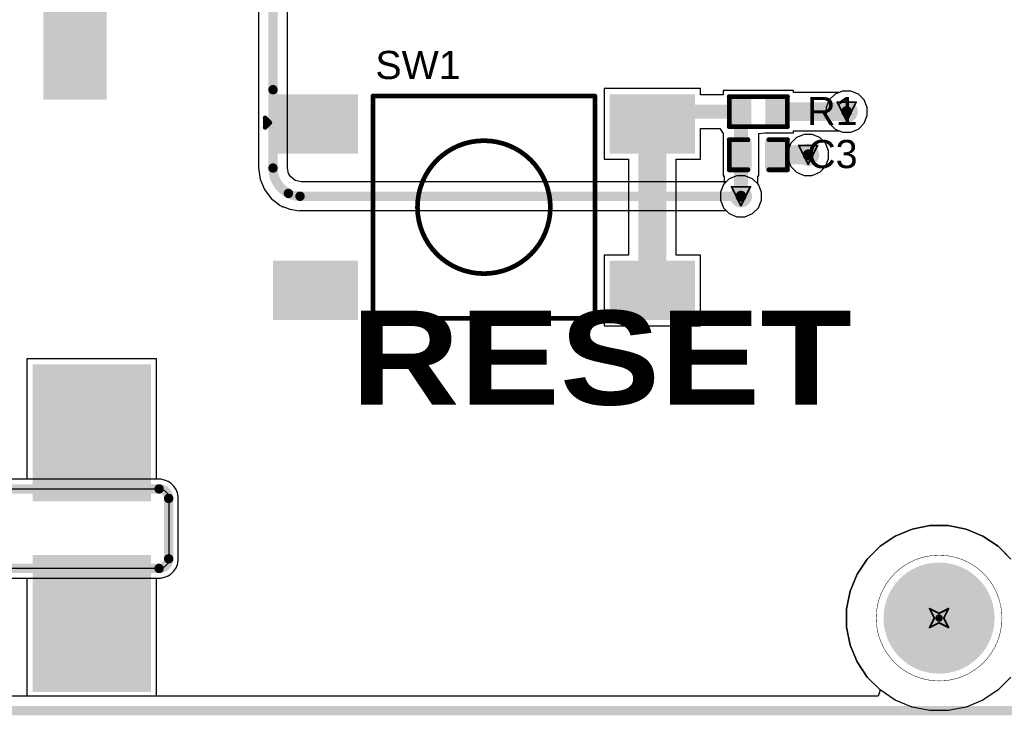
# Model space of a CAD drawing. Header units: inches. Extents: x 0 to 12.2, y 0 to 7.
# Tile 125 of 154: x 3.3 to 4.3, y 0 to 0.7. Entities that reach past the tile are written whole.
import ezdxf

# ---------------------------------------------------------------- set-up
doc = ezdxf.new("R2010")
doc.units = ezdxf.units.IN
doc.header["$MEASUREMENT"] = 0
for name, color, linetype in [('Board Outline', 216, 'Continuous'), ('Bottom Layer', 5, 'Continuous'), ('Bottom Paste', 16, 'Continuous'), ('Bottom Solder', 6, 'Continuous'), ('Dimension', 6, 'Continuous'), ('Drill Drawing', 1, 'Continuous'), ('Layer 1', 16, 'Continuous'), ('Layer 2', 76, 'Continuous'), ('Multi-Layer', 9, 'Continuous'), ('Pad Holes', 156, 'Continuous'), ('Top Layer', 1, 'Continuous'), ('Top Overlay', 2, 'Continuous'), ('Top Paste', 8, 'Continuous'), ('Top Solder', 216, 'Continuous'), ('Via Holes', 16, 'Continuous')]:
    doc.layers.add(name, color=color, linetype=linetype)
doc.styles.add('Arial', font='txt', dxfattribs={"height": 0.2})
doc.styles.add('Arial Black_Bold', font='txt', dxfattribs={"height": 0.2})

# ---------------------------------------------------------------- blocks, each defined once
blk = doc.blocks.new('TS_1002S_12026C_44')
at = {"layer": 'Top Layer'}
for points in [[(-0.2244, 0.1181), (-0.1339, 0.1181), (-0.1339, 0.0591), (-0.2244, 0.0591)], [(0.1339, 0.1181), (0.2244, 0.1181), (0.2244, 0.059), (0.1339, 0.059)], [(-0.2244, -0.0591), (-0.1339, -0.0591), (-0.1339, -0.1181), (-0.2244, -0.1181)], [(0.1339, -0.0591), (0.2244, -0.0591), (0.2244, -0.1181), (0.1339, -0.1181)]]:
    blk.add_hatch(color=1, dxfattribs=at).paths.add_polyline_path(points)
at = {"layer": 'Top Paste'}
for points in [[(-0.2244, 0.1181), (-0.1339, 0.1181), (-0.1339, 0.0591), (-0.2244, 0.0591)], [(0.1339, 0.1181), (0.2244, 0.1181), (0.2244, 0.059), (0.1339, 0.059)], [(-0.2244, -0.0591), (-0.1339, -0.0591), (-0.1339, -0.1181), (-0.2244, -0.1181)], [(0.1339, -0.0591), (0.2244, -0.0591), (0.2244, -0.1181), (0.1339, -0.1181)]]:
    blk.add_hatch(color=8, dxfattribs=at).paths.add_polyline_path(points)
at = {"layer": 'Top Solder'}
for points in [[(-0.2284, 0.1221), (-0.1299, 0.1221), (-0.1299, 0.0551), (-0.2284, 0.0551)], [(0.1299, 0.1221), (0.2284, 0.1221), (0.2284, 0.055), (0.1299, 0.055)], [(-0.2284, -0.0551), (-0.1299, -0.0551), (-0.1299, -0.1221), (-0.2284, -0.1221)], [(0.1299, -0.0551), (0.2284, -0.0551), (0.2284, -0.1221), (0.1299, -0.1221)]]:
    blk.add_hatch(color=216, dxfattribs=at).paths.add_polyline_path(points)
at = {"layer": 'Top Overlay', "const_width": 0.01}
for points in [[(0.1181, 0.1181), (-0.1181, 0.1181)], [(-0.1181, -0.1181), (-0.1181, 0.1181)], [(0.1181, -0.1181), (0.1181, 0.1181)], [(0.1181, -0.1181), (-0.1181, -0.1181)]]:
    blk.add_lwpolyline(points, dxfattribs=at)
at = {"layer": 'Top Overlay'}
for points, const_width in [([(-0.1206, 0.1181, 1), (-0.1156, 0.1181, 1)], 0.005), ([(-0.1206, 0.1181, 1), (-0.1156, 0.1181, 1)], 0.005), ([(0.1156, 0.1181, 1), (0.1206, 0.1181, 1)], 0.005), ([(0.1156, 0.1181, 1), (0.1206, 0.1181, 1)], 0.005), ([(-0.0599, 0.0799, 1), (-0.0999, 0.0799, 1)], 0.01), ([(0.1, 0.08, 1), (0.06, 0.08, 1)], 0.01), ([(-0.1024, 0.0799, 1), (-0.0974, 0.0799, 1)], 0.005), ([(-0.0624, 0.0799, 1), (-0.0574, 0.0799, 1)], 0.005), ([(0.0575, 0.08, 1), (0.0625, 0.08, 1)], 0.005), ([(0.0975, 0.08, 1), (0.1025, 0.08, 1)], 0.005), ([(0.0602, 0, 1), (-0.0602, 0, 1)], 0.01), ([(-0.0627, 0, 1), (-0.0577, 0, 1)], 0.005), ([(0.0577, 0, 1), (0.0627, 0, 1)], 0.005), ([(-0.06, -0.08, 1), (-0.1, -0.08, 1)], 0.01), ([(0.1, -0.08, 1), (0.06, -0.08, 1)], 0.01), ([(-0.1025, -0.08, 1), (-0.0975, -0.08, 1)], 0.005), ([(-0.0625, -0.08, 1), (-0.0575, -0.08, 1)], 0.005), ([(0.0575, -0.08, 1), (0.0625, -0.08, 1)], 0.005), ([(0.0975, -0.08, 1), (0.1025, -0.08, 1)], 0.005), ([(-0.1206, -0.1181, 1), (-0.1156, -0.1181, 1)], 0.005), ([(-0.1206, -0.1181, 1), (-0.1156, -0.1181, 1)], 0.005), ([(0.1156, -0.1181, 1), (0.1206, -0.1181, 1)], 0.005), ([(0.1156, -0.1181, 1), (0.1206, -0.1181, 1)], 0.005)]:
    blk.add_lwpolyline(points, format="xyb", close=True, dxfattribs=dict(at, const_width=const_width))
blk = doc.blocks.new('FSM6JSMATR_49')
at = {"layer": 'Top Layer'}
for points in [[(-0.1378, 0.061), (-0.2205, 0.061), (-0.2205, 0.1161), (-0.1378, 0.1161)], [(0.2205, 0.061), (0.1378, 0.061), (0.1378, 0.1161), (0.2205, 0.1161)], [(-0.1378, -0.1161), (-0.2205, -0.1161), (-0.2205, -0.061), (-0.1378, -0.061)], [(0.2205, -0.1161), (0.1378, -0.1161), (0.1378, -0.061), (0.2205, -0.061)]]:
    blk.add_hatch(color=1, dxfattribs=at).paths.add_polyline_path(points)
at = {"layer": 'Top Paste'}
for points in [[(-0.1378, 0.061), (-0.2205, 0.061), (-0.2205, 0.1161), (-0.1378, 0.1161)], [(0.2205, 0.061), (0.1378, 0.061), (0.1378, 0.1161), (0.2205, 0.1161)], [(-0.1378, -0.1161), (-0.2205, -0.1161), (-0.2205, -0.061), (-0.1378, -0.061)], [(0.2205, -0.1161), (0.1378, -0.1161), (0.1378, -0.061), (0.2205, -0.061)]]:
    blk.add_hatch(color=8, dxfattribs=at).paths.add_polyline_path(points)
at = {"layer": 'Top Solder'}
for points in [[(-0.1338, 0.057), (-0.2245, 0.057), (-0.2245, 0.1201), (-0.1338, 0.1201)], [(0.2245, 0.057), (0.1338, 0.057), (0.1338, 0.1201), (0.2245, 0.1201)], [(-0.1338, -0.1201), (-0.2245, -0.1201), (-0.2245, -0.057), (-0.1338, -0.057)], [(0.2245, -0.1201), (0.1338, -0.1201), (0.1338, -0.057), (0.2245, -0.057)]]:
    blk.add_hatch(color=216, dxfattribs=at).paths.add_polyline_path(points)
at = {"layer": 'Top Overlay', "const_width": 0.005}
for points in [[(-0.1181, 0.1181), (0.1181, 0.1181)], [(-0.1181, -0.1181), (-0.1181, 0.1181)], [(0.1181, -0.1181), (0.1181, 0.1181)], [(-0.2327, 0.0949), (-0.2277, 0.0899)], [(-0.2327, 0.0849), (-0.2327, 0.0949)], [(-0.2327, 0.0849), (-0.2277, 0.0899)], [(-0.1181, -0.1181), (0.1181, -0.1181)]]:
    blk.add_lwpolyline(points, dxfattribs=at)
at = {"layer": 'Top Overlay'}
for points, const_width in [([(-0.1194, 0.1181, 1), (-0.1169, 0.1181, 1)], 0.0025), ([(-0.1194, 0.1181, 1), (-0.1169, 0.1181, 1)], 0.0025), ([(0.1169, 0.1181, 1), (0.1194, 0.1181, 1)], 0.0025), ([(0.1169, 0.1181, 1), (0.1194, 0.1181, 1)], 0.0025), ([(-0.234, 0.0949, 1), (-0.2315, 0.0949, 1)], 0.0025), ([(-0.234, 0.0949, 1), (-0.2315, 0.0949, 1)], 0.0025), ([(-0.234, 0.0849, 1), (-0.2315, 0.0849, 1)], 0.0025), ([(-0.234, 0.0849, 1), (-0.2315, 0.0849, 1)], 0.0025), ([(-0.229, 0.0899, 1), (-0.2265, 0.0899, 1)], 0.0025), ([(-0.229, 0.0899, 1), (-0.2265, 0.0899, 1)], 0.0025), ([(0.0707, 0, 1), (-0.0707, 0, 1)], 0.005), ([(-0.072, 0, 1), (-0.0695, 0, 1)], 0.0025), ([(0.0695, 0, 1), (0.072, 0, 1)], 0.0025), ([(-0.1194, -0.1181, 1), (-0.1169, -0.1181, 1)], 0.0025), ([(-0.1194, -0.1181, 1), (-0.1169, -0.1181, 1)], 0.0025), ([(0.1169, -0.1181, 1), (0.1194, -0.1181, 1)], 0.0025), ([(0.1169, -0.1181, 1), (0.1194, -0.1181, 1)], 0.0025)]:
    blk.add_lwpolyline(points, format="xyb", close=True, dxfattribs=dict(at, const_width=const_width))
blk = doc.blocks.new('R___0402_163')
at = {"layer": 'Top Layer'}
for points in [[(-0.0275, -0.0125), (-0.0275, 0.0125), (-0.0095, 0.0125), (-0.0095, -0.0125)], [(0.0095, -0.0125), (0.0095, 0.0125), (0.0275, 0.0125), (0.0275, -0.0125)]]:
    blk.add_hatch(color=1, dxfattribs=at).paths.add_polyline_path(points)
at = {"layer": 'Top Paste'}
for points in [[(-0.0275, -0.0125), (-0.0275, 0.0125), (-0.0095, 0.0125), (-0.0095, -0.0125)], [(0.0095, -0.0125), (0.0095, 0.0125), (0.0275, 0.0125), (0.0275, -0.0125)]]:
    blk.add_hatch(color=8, dxfattribs=at).paths.add_polyline_path(points)
at = {"layer": 'Top Solder'}
for points in [[(-0.0297, -0.0147), (-0.0297, 0.0147), (-0.0073, 0.0147), (-0.0073, -0.0147)], [(0.0073, -0.0147), (0.0073, 0.0147), (0.0297, 0.0147), (0.0297, -0.0147)]]:
    blk.add_hatch(color=216, dxfattribs=at).paths.add_polyline_path(points)
at = {"layer": 'Top Overlay'}
for points, const_width in [([(-0.031, 0.016), (0.031, 0.016)], 0.005), ([(-0.031, -0.016), (-0.031, 0.016)], 0.005), ([(0.031, -0.016), (0.031, 0.016)], 0.005), ([(-0.031, -0.016), (0.031, -0.016)], 0.005), ([(-0.032, -0.017), (0.032, -0.017)], 0.000127)]:
    blk.add_lwpolyline(points, dxfattribs=dict(at, const_width=const_width))
for points, const_width in [([(-0.0323, 0.016, 1), (-0.0298, 0.016, 1)], 0.0025), ([(-0.0323, 0.016, 1), (-0.0298, 0.016, 1)], 0.0025), ([(0.0297, 0.016, 1), (0.0323, 0.016, 1)], 0.0025), ([(0.0297, 0.016, 1), (0.0323, 0.016, 1)], 0.0025), ([(-0.0323, -0.016, 1), (-0.0298, -0.016, 1)], 0.0025), ([(-0.0323, -0.016, 1), (-0.0298, -0.016, 1)], 0.0025), ([(-0.032, -0.017, 1), (-0.032, -0.017, 1)], 0.0000635), ([(0.0297, -0.016, 1), (0.0323, -0.016, 1)], 0.0025), ([(0.0297, -0.016, 1), (0.0323, -0.016, 1)], 0.0025), ([(0.032, -0.017, 1), (0.032, -0.017, 1)], 0.0000635)]:
    blk.add_lwpolyline(points, format="xyb", close=True, dxfattribs=dict(at, const_width=const_width))
blk = doc.blocks.new('C___0402_351')
at = {"layer": 'Top Layer'}
for points in [[(-0.0275, -0.0125), (-0.0275, 0.0125), (-0.0095, 0.0125), (-0.0095, -0.0125)], [(0.0095, -0.0125), (0.0095, 0.0125), (0.0275, 0.0125), (0.0275, -0.0125)]]:
    blk.add_hatch(color=1, dxfattribs=at).paths.add_polyline_path(points)
at = {"layer": 'Top Paste'}
for points in [[(-0.0275, -0.0125), (-0.0275, 0.0125), (-0.0095, 0.0125), (-0.0095, -0.0125)], [(0.0095, -0.0125), (0.0095, 0.0125), (0.0275, 0.0125), (0.0275, -0.0125)]]:
    blk.add_hatch(color=8, dxfattribs=at).paths.add_polyline_path(points)
at = {"layer": 'Top Solder'}
for points in [[(-0.0299, -0.0149), (-0.0299, 0.0149), (-0.0071, 0.0149), (-0.0071, -0.0149)], [(0.0071, -0.0149), (0.0071, 0.0149), (0.0299, 0.0149), (0.0299, -0.0149)]]:
    blk.add_hatch(color=216, dxfattribs=at).paths.add_polyline_path(points)
at = {"layer": 'Top Overlay', "const_width": 0.005}
for points in [[(-0.031, 0.016), (-0.031, -0.016)], [(-0.011, 0.016), (-0.031, 0.016)], [(0.031, 0.016), (0.011, 0.016)], [(0.031, -0.016), (0.031, 0.016)], [(-0.011, -0.016), (-0.031, -0.016)], [(0.031, -0.016), (0.011, -0.016)]]:
    blk.add_lwpolyline(points, dxfattribs=at)
at = {"layer": 'Top Overlay', "const_width": 0.0025}
for points in [[(-0.0323, 0.016, 1), (-0.0297, 0.016, 1)], [(-0.0323, 0.016, 1), (-0.0297, 0.016, 1)], [(-0.0123, 0.016, 1), (-0.0098, 0.016, 1)], [(0.0097, 0.016, 1), (0.0123, 0.016, 1)], [(0.0297, 0.016, 1), (0.0323, 0.016, 1)], [(0.0297, 0.016, 1), (0.0323, 0.016, 1)], [(-0.0323, -0.016, 1), (-0.0297, -0.016, 1)], [(-0.0323, -0.016, 1), (-0.0297, -0.016, 1)], [(-0.0123, -0.016, 1), (-0.0098, -0.016, 1)], [(0.0097, -0.016, 1), (0.0123, -0.016, 1)], [(0.0297, -0.016, 1), (0.0323, -0.016, 1)], [(0.0297, -0.016, 1), (0.0323, -0.016, 1)]]:
    blk.add_lwpolyline(points, format="xyb", close=True, dxfattribs=at)

msp = doc.modelspace()

# ---------------------------------------------------------------- hatches: boundary and pattern name
at = {"layer": 'Bottom Layer'}
h = msp.add_hatch(color=5, dxfattribs=at)
edge = h.paths.add_edge_path()
edge.add_arc((4.134, 0.637), 0.0118, 0, 360)
h = msp.add_hatch(color=5, dxfattribs=at)
edge = h.paths.add_edge_path()
edge.add_arc((4.093, 0.591), 0.0118, 0, 360)
h = msp.add_hatch(color=5, dxfattribs=at)
edge = h.paths.add_edge_path()
edge.add_arc((4.0215, 0.547), 0.0118, 0, 360)
for points in [[(3.2717, 0.3642), (3.3898, 0.3642), (3.3898, 0.2264), (3.2717, 0.2264)], [(3.2717, 0.1614), (3.3898, 0.1614), (3.3898, 0.0236), (3.2717, 0.0236)]]:
    msp.add_hatch(color=5, dxfattribs=at).paths.add_polyline_path(points)
at = {"layer": 'Bottom Paste'}
for points in [[(3.2717, 0.3642), (3.3898, 0.3642), (3.3898, 0.2264), (3.2717, 0.2264)], [(3.2717, 0.1614), (3.3898, 0.1614), (3.3898, 0.0236), (3.2717, 0.0236)]]:
    msp.add_hatch(color=16, dxfattribs=at).paths.add_polyline_path(points)
at = {"layer": 'Bottom Solder'}
for points in [[(3.2677, 0.3682), (3.3938, 0.3682), (3.3938, 0.2224), (3.2677, 0.2224)], [(3.2677, 0.1654), (3.3938, 0.1654), (3.3938, 0.0196), (3.2677, 0.0196)]]:
    msp.add_hatch(color=6, dxfattribs=at).paths.add_polyline_path(points)
h = msp.add_hatch(color=6, dxfattribs=at)
edge = h.paths.add_edge_path()
edge.add_arc((4.2323, 0.0984), 0.004, 0, 360)
at = {"layer": 'Layer 1'}
h = msp.add_hatch(color=16, dxfattribs=at)
edge = h.paths.add_edge_path()
edge.add_arc((4.134, 0.637), 0.0118, 0, 360)
h = msp.add_hatch(color=16, dxfattribs=at)
edge = h.paths.add_edge_path()
edge.add_arc((4.093, 0.591), 0.0118, 0, 360)
h = msp.add_hatch(color=16, dxfattribs=at)
edge = h.paths.add_edge_path()
edge.add_arc((4.0215, 0.547), 0.0118, 0, 360)
at = {"layer": 'Layer 2'}
h = msp.add_hatch(color=76, dxfattribs=at)
edge = h.paths.add_edge_path()
edge.add_arc((4.134, 0.637), 0.0118, 0, 360)
h = msp.add_hatch(color=76, dxfattribs=at)
edge = h.paths.add_edge_path()
edge.add_arc((4.093, 0.591), 0.0118, 0, 360)
h = msp.add_hatch(color=76, dxfattribs=at)
edge = h.paths.add_edge_path()
edge.add_arc((4.0215, 0.547), 0.0118, 0, 360)
at = {"layer": 'Pad Holes'}
h = msp.add_hatch(color=7, dxfattribs=at)
edge = h.paths.add_edge_path()
edge.add_arc((4.2323, 0.0984), 0.0591, 0, 360)
at = {"layer": 'Top Layer'}
h = msp.add_hatch(color=1, dxfattribs=at)
edge = h.paths.add_edge_path()
edge.add_arc((4.134, 0.637), 0.0118, 0, 360)
h = msp.add_hatch(color=1, dxfattribs=at)
edge = h.paths.add_edge_path()
edge.add_arc((4.093, 0.591), 0.0118, 0, 360)
h = msp.add_hatch(color=1, dxfattribs=at)
edge = h.paths.add_edge_path()
edge.add_arc((4.0215, 0.547), 0.0118, 0, 360)
for points in [[(3.2717, 0.3642), (3.3898, 0.3642), (3.3898, 0.2264), (3.2717, 0.2264)], [(3.2717, 0.1614), (3.3898, 0.1614), (3.3898, 0.0236), (3.2717, 0.0236)]]:
    msp.add_hatch(color=1, dxfattribs=at).paths.add_polyline_path(points)
at = {"layer": 'Top Paste'}
for points in [[(3.2717, 0.3642), (3.3898, 0.3642), (3.3898, 0.2264), (3.2717, 0.2264)], [(3.2717, 0.1614), (3.3898, 0.1614), (3.3898, 0.0236), (3.2717, 0.0236)]]:
    msp.add_hatch(color=8, dxfattribs=at).paths.add_polyline_path(points)
at = {"layer": 'Top Solder'}
for points in [[(3.2677, 0.3682), (3.3938, 0.3682), (3.3938, 0.2224), (3.2677, 0.2224)], [(3.2677, 0.1654), (3.3938, 0.1654), (3.3938, 0.0196), (3.2677, 0.0196)]]:
    msp.add_hatch(color=216, dxfattribs=at).paths.add_polyline_path(points)
h = msp.add_hatch(color=216, dxfattribs=at)
edge = h.paths.add_edge_path()
edge.add_arc((4.2323, 0.0984), 0.004, 0, 360)
at = {"layer": 'Via Holes'}
h = msp.add_hatch(color=7, dxfattribs=at)
edge = h.paths.add_edge_path()
edge.add_arc((4.134, 0.637), 0.00591, 0, 360)
h = msp.add_hatch(color=7, dxfattribs=at)
edge = h.paths.add_edge_path()
edge.add_arc((4.093, 0.591), 0.00591, 0, 360)
h = msp.add_hatch(color=7, dxfattribs=at)
edge = h.paths.add_edge_path()
edge.add_arc((4.0215, 0.547), 0.00591, 0, 360)

# ---------------------------------------------------------------- linework, layer by layer
at = {"layer": 'Board Outline', "const_width": 0.01}
for points in [[(3.2279, 0.2358), (3.4024, 0.2358)], [(3.4126, 0.1614), (3.4126, 0.2256)], [(1.6291, 0.1512), (3.4024, 0.1512)], [(0, 0), (4.3307, 0)]]:
    msp.add_lwpolyline(points, dxfattribs=at)
at = {"layer": 'Board Outline', "const_width": 0.005}
for points in [[(3.3999, 0.2358, 1), (3.4049, 0.2358, 1)], [(3.3999, 0.2358, 1), (3.4049, 0.2358, 1)], [(3.4101, 0.2256, 1), (3.4151, 0.2256, 1)], [(3.4101, 0.2256, 1), (3.4151, 0.2256, 1)], [(3.4101, 0.1614, 1), (3.4151, 0.1614, 1)], [(3.4101, 0.1614, 1), (3.4151, 0.1614, 1)], [(3.3999, 0.1512, 1), (3.4049, 0.1512, 1)], [(3.3999, 0.1512, 1), (3.4049, 0.1512, 1)]]:
    msp.add_lwpolyline(points, format="xyb", close=True, dxfattribs=at)
at = {"layer": 'Board Outline', "const_width": 0.01}
for points in [[(3.4024, 0.2358, -0.414214), (3.4126, 0.2256)], [(3.4126, 0.1614, -0.414214), (3.4024, 0.1512)]]:
    msp.add_lwpolyline(points, format="xyb", dxfattribs=at)
at = {"layer": 'Bottom Layer'}
for p, q in [((3.5389, 0.6603), (3.5389, 2.5814)), ((3.5083, 1.8066), (3.5083, 0.6603)), ((3.5083, 0.6603), (3.5083, 0.577)), ((3.5389, 0.577), (3.5389, 0.6603)), ((4.1216, 0.6555), (4.1155, 0.6494)), ((4.1297, 0.6588), (4.1216, 0.6555)), ((4.1383, 0.6588), (4.1297, 0.6588)), ((4.1464, 0.6555), (4.1383, 0.6588)), ((4.1525, 0.6494), (4.1464, 0.6555)), ((4.1155, 0.6494), (4.1122, 0.6414)), ((4.1122, 0.6414), (4.1122, 0.6327)), ((4.1558, 0.6414), (4.1525, 0.6494)), ((4.1558, 0.6327), (4.1558, 0.6414)), ((4.1122, 0.6327), (4.1155, 0.6247)), ((4.1525, 0.6247), (4.1558, 0.6327)), ((4.1155, 0.6247), (4.1216, 0.6185)), ((4.1216, 0.6185), (4.1297, 0.6152)), ((4.1383, 0.6152), (4.1464, 0.6185)), ((4.1464, 0.6185), (4.1525, 0.6247)), ((4.1297, 0.6152), (4.1383, 0.6152)), ((3.5083, 0.577), (3.5082, 0.577)), ((3.5082, 0.577), (3.5098, 0.5651)), ((3.5083, 0.577), (3.5083, 0.577)), ((3.5389, 0.5768), (3.5389, 0.577)), ((3.54, 0.5712), (3.5389, 0.5768)), ((3.5421, 0.5679), (3.54, 0.5712)), ((3.5471, 0.5637), (3.5421, 0.5679)), ((4.0172, 0.5688), (4.0091, 0.5655)), ((4.0258, 0.5688), (4.0172, 0.5688)), ((4.0339, 0.5655), (4.0258, 0.5688)), ((3.5098, 0.5651), (3.5144, 0.5541)), ((3.5535, 0.5623), (3.5471, 0.5637)), ((4.0059, 0.5623), (3.5535, 0.5623)), ((4.0091, 0.5655), (4.0059, 0.5623)), ((4.04, 0.5594), (4.0339, 0.5655)), ((4.0433, 0.5513), (4.04, 0.5594)), ((3.5144, 0.5541), (3.5216, 0.5446)), ((4.0433, 0.5427), (4.0433, 0.5513)), ((3.5216, 0.5446), (3.5273, 0.5402)), ((3.5273, 0.5402), (3.5311, 0.5373)), ((3.5311, 0.5373), (3.533, 0.5365)), ((3.533, 0.5365), (3.5341, 0.5359)), ((3.5341, 0.5359), (3.5351, 0.5357)), ((3.5351, 0.5357), (3.5414, 0.5331)), ((4.0339, 0.5285), (4.04, 0.5346)), ((4.04, 0.5346), (4.0433, 0.5427)), ((3.5414, 0.5331), (3.5523, 0.5316)), ((3.5523, 0.5316), (3.5523, 0.5317)), ((3.5523, 0.5317), (3.5523, 0.5317)), ((3.5523, 0.5317), (4.0059, 0.5317)), ((4.0059, 0.5317), (4.0091, 0.5285)), ((4.0091, 0.5285), (4.0172, 0.5252)), ((4.0172, 0.5252), (4.0258, 0.5252)), ((4.0258, 0.5252), (4.0339, 0.5285)), ((3.3998, 0.3742), (3.2617, 0.3742)), ((3.2617, 0.3742), (3.2617, 0.246)), ((3.3998, 0.246), (3.3998, 0.3742)), ((3.2617, 0.246), (3.2291, 0.246)), ((3.4044, 0.246), (3.3998, 0.246)), ((3.4083, 0.2452), (3.4044, 0.246)), ((3.412, 0.2437), (3.4083, 0.2452)), ((3.4153, 0.2414), (3.412, 0.2437)), ((3.4182, 0.2386), (3.4153, 0.2414)), ((3.4204, 0.2353), (3.4182, 0.2386)), ((3.422, 0.2315), (3.4204, 0.2353)), ((3.4228, 0.2276), (3.422, 0.2315)), ((3.4228, 0.2256), (3.4228, 0.2276)), ((3.4228, 0.1594), (3.4228, 0.2256)), ((3.4228, 0.2256), (3.4228, 0.2256)), ((4.2036, 0.1931), (4.1857, 0.1856)), ((4.2226, 0.1969), (4.2036, 0.1931)), ((4.242, 0.1969), (4.2226, 0.1969)), ((4.261, 0.1931), (4.242, 0.1969)), ((4.2789, 0.1856), (4.261, 0.1931)), ((4.1857, 0.1856), (4.1695, 0.1749)), ((4.295, 0.1749), (4.2789, 0.1856)), ((4.1695, 0.1749), (4.1558, 0.1612)), ((4.3084, 0.1615), (4.295, 0.1749)), ((3.422, 0.1555), (3.4228, 0.1594)), ((4.1558, 0.1612), (4.1451, 0.145)), ((3.4153, 0.1456), (3.4182, 0.1484)), ((3.4182, 0.1484), (3.4204, 0.1517)), ((3.4204, 0.1517), (3.422, 0.1555)), ((1.7698, 0.141), (3.2617, 0.141)), ((3.2617, 0.141), (3.2617, 0.0153)), ((3.3998, 0.0153), (3.3998, 0.141)), ((3.3998, 0.141), (3.4024, 0.141)), ((3.4024, 0.141), (3.4024, 0.141)), ((3.4024, 0.141), (3.4044, 0.141)), ((3.4044, 0.141), (3.4083, 0.1418)), ((3.4083, 0.1418), (3.412, 0.1434)), ((3.412, 0.1434), (3.4153, 0.1456)), ((4.1451, 0.145), (4.1376, 0.1271)), ((4.1376, 0.1271), (4.1339, 0.1081)), ((4.1339, 0.1081), (4.1339, 0.0887)), ((4.1339, 0.0887), (4.1376, 0.0697)), ((4.1376, 0.0697), (4.1451, 0.0518)), ((4.1451, 0.0518), (4.1558, 0.0357)), ((4.1558, 0.0357), (4.1692, 0.0223)), ((4.1692, 0.0223), (4.1691, 0.0206)), ((3.2617, 0.0153), (1.7698, 0.0153)), ((4.1675, 0.0153), (3.3998, 0.0153)), ((4.1691, 0.0206), (4.1675, 0.0153))]:
    msp.add_line(p, q, dxfattribs=at)
at = {"layer": 'Bottom Layer', "const_width": 0.01}
for points in [[(3.5236, 2.597), (3.5236, 0.6603)], [(3.5236, 0.577), (3.5236, 0.6603)], [(3.5523, 0.547), (3.5523, 0.547)], [(3.5523, 0.547), (4.0215, 0.547)]]:
    msp.add_lwpolyline(points, dxfattribs=at)
at = {"layer": 'Bottom Layer', "const_width": 0.005}
for points in [[(3.5211, 0.6603, 1), (3.5261, 0.6603, 1)], [(3.5211, 0.6603, 1), (3.5261, 0.6603, 1)], [(3.5211, 0.577, 1), (3.5261, 0.577, 1)], [(3.5211, 0.577, 1), (3.5261, 0.577, 1)], [(3.5375, 0.55, 1), (3.5425, 0.55, 1)], [(3.5375, 0.55, 1), (3.5425, 0.55, 1)], [(3.5498, 0.547, 1), (3.5548, 0.547, 1)], [(3.5498, 0.547, 1), (3.5548, 0.547, 1)], [(3.5498, 0.547, 1), (3.5548, 0.547, 1)], [(3.5498, 0.547, 1), (3.5548, 0.547, 1)], [(4.019, 0.547, 1), (4.024, 0.547, 1)]]:
    msp.add_lwpolyline(points, format="xyb", close=True, dxfattribs=at)
at = {"layer": 'Bottom Layer', "const_width": 0.01}
for points in [[(3.54, 0.55, -0.279676), (3.5236, 0.577)], [(3.5523, 0.547, -0.120572), (3.54, 0.55)]]:
    msp.add_lwpolyline(points, format="xyb", dxfattribs=at)
at = {"layer": 'Dimension'}
for points, const_width in [([(4.2992, 0.0984, 1), (4.1654, 0.0984, 1)], 0.0005), ([(4.1652, 0.0984, 1), (4.1655, 0.0984, 1)], 0.00025), ([(4.2991, 0.0984, 1), (4.2993, 0.0984, 1)], 0.00025)]:
    msp.add_lwpolyline(points, format="xyb", close=True, dxfattribs=dict(at, const_width=const_width))
at = {"layer": 'Drill Drawing', "const_width": 0.002}
for points in [[(4.124, 0.647), (4.144, 0.647)], [(4.124, 0.647), (4.134, 0.627)], [(4.134, 0.627), (4.144, 0.647)], [(4.083, 0.601), (4.103, 0.601)], [(4.083, 0.601), (4.093, 0.581)], [(4.093, 0.581), (4.103, 0.601)], [(4.0115, 0.557), (4.0315, 0.557)], [(4.0115, 0.557), (4.0215, 0.537)], [(4.0215, 0.537), (4.0315, 0.557)], [(4.2223, 0.1084), (4.2323, 0.1034)], [(4.2223, 0.1084), (4.2273, 0.0984)], [(4.2323, 0.1034), (4.2423, 0.1084)], [(4.2373, 0.0984), (4.2423, 0.1084)], [(4.2223, 0.0884), (4.2273, 0.0984)], [(4.2223, 0.0884), (4.2323, 0.0934)], [(4.2323, 0.0934), (4.2423, 0.0884)], [(4.2373, 0.0984), (4.2423, 0.0884)]]:
    msp.add_lwpolyline(points, dxfattribs=at)
at = {"layer": 'Drill Drawing', "const_width": 0.001}
for points in [[(4.1235, 0.647, 1), (4.1245, 0.647, 1)], [(4.1235, 0.647, 1), (4.1245, 0.647, 1)], [(4.1435, 0.647, 1), (4.1445, 0.647, 1)], [(4.1435, 0.647, 1), (4.1445, 0.647, 1)], [(4.1335, 0.627, 1), (4.1345, 0.627, 1)], [(4.1335, 0.627, 1), (4.1345, 0.627, 1)], [(4.0825, 0.601, 1), (4.0835, 0.601, 1)], [(4.0825, 0.601, 1), (4.0835, 0.601, 1)], [(4.1025, 0.601, 1), (4.1035, 0.601, 1)], [(4.1025, 0.601, 1), (4.1035, 0.601, 1)], [(4.0925, 0.581, 1), (4.0935, 0.581, 1)], [(4.0925, 0.581, 1), (4.0935, 0.581, 1)], [(4.011, 0.557, 1), (4.012, 0.557, 1)], [(4.011, 0.557, 1), (4.012, 0.557, 1)], [(4.031, 0.557, 1), (4.032, 0.557, 1)], [(4.031, 0.557, 1), (4.032, 0.557, 1)], [(4.021, 0.537, 1), (4.022, 0.537, 1)], [(4.021, 0.537, 1), (4.022, 0.537, 1)], [(4.2218, 0.1084, 1), (4.2228, 0.1084, 1)], [(4.2218, 0.1084, 1), (4.2228, 0.1084, 1)], [(4.2418, 0.1084, 1), (4.2428, 0.1084, 1)], [(4.2418, 0.1084, 1), (4.2428, 0.1084, 1)], [(4.2268, 0.0984, 1), (4.2278, 0.0984, 1)], [(4.2268, 0.0984, 1), (4.2278, 0.0984, 1)], [(4.2318, 0.1034, 1), (4.2328, 0.1034, 1)], [(4.2318, 0.1034, 1), (4.2328, 0.1034, 1)], [(4.2318, 0.0934, 1), (4.2328, 0.0934, 1)], [(4.2318, 0.0934, 1), (4.2328, 0.0934, 1)], [(4.2368, 0.0984, 1), (4.2378, 0.0984, 1)], [(4.2368, 0.0984, 1), (4.2378, 0.0984, 1)], [(4.2218, 0.0884, 1), (4.2228, 0.0884, 1)], [(4.2218, 0.0884, 1), (4.2228, 0.0884, 1)], [(4.2418, 0.0884, 1), (4.2428, 0.0884, 1)], [(4.2418, 0.0884, 1), (4.2428, 0.0884, 1)]]:
    msp.add_lwpolyline(points, format="xyb", close=True, dxfattribs=at)
at = {"layer": 'Layer 1'}
for p, q in [((4.1216, 0.6555), (4.1155, 0.6494)), ((4.1297, 0.6588), (4.1216, 0.6555)), ((4.1383, 0.6588), (4.1297, 0.6588)), ((4.1464, 0.6555), (4.1383, 0.6588)), ((4.1525, 0.6494), (4.1464, 0.6555)), ((4.1155, 0.6494), (4.1122, 0.6414)), ((4.1122, 0.6414), (4.1122, 0.6327)), ((4.1558, 0.6414), (4.1525, 0.6494)), ((4.1558, 0.6327), (4.1558, 0.6414)), ((4.1122, 0.6327), (4.1155, 0.6247)), ((4.1525, 0.6247), (4.1558, 0.6327)), ((4.1155, 0.6247), (4.1216, 0.6185)), ((4.1216, 0.6185), (4.1297, 0.6152)), ((4.1383, 0.6152), (4.1464, 0.6185)), ((4.1464, 0.6185), (4.1525, 0.6247)), ((4.1297, 0.6152), (4.1383, 0.6152)), ((4.0172, 0.5688), (4.0091, 0.5655)), ((4.0258, 0.5688), (4.0172, 0.5688)), ((4.0339, 0.5655), (4.0258, 0.5688)), ((4.003, 0.5594), (3.9997, 0.5513)), ((4.0091, 0.5655), (4.003, 0.5594)), ((4.04, 0.5594), (4.0339, 0.5655)), ((4.0433, 0.5513), (4.04, 0.5594)), ((3.9997, 0.5513), (3.9997, 0.5427)), ((4.0433, 0.5427), (4.0433, 0.5513)), ((3.9997, 0.5427), (4.003, 0.5346)), ((4.003, 0.5346), (4.0091, 0.5285)), ((4.0339, 0.5285), (4.04, 0.5346)), ((4.04, 0.5346), (4.0433, 0.5427)), ((4.0091, 0.5285), (4.0172, 0.5252)), ((4.0172, 0.5252), (4.0258, 0.5252)), ((4.0258, 0.5252), (4.0339, 0.5285)), ((3.4044, 0.246), (3.2291, 0.246)), ((3.4083, 0.2452), (3.4044, 0.246)), ((3.412, 0.2437), (3.4083, 0.2452)), ((3.4153, 0.2414), (3.412, 0.2437)), ((3.4182, 0.2386), (3.4153, 0.2414)), ((3.4204, 0.2353), (3.4182, 0.2386)), ((3.422, 0.2315), (3.4204, 0.2353)), ((3.4228, 0.2276), (3.422, 0.2315)), ((3.4228, 0.2256), (3.4228, 0.2276)), ((3.4228, 0.1594), (3.4228, 0.2256)), ((3.4228, 0.2256), (3.4228, 0.2256)), ((4.2036, 0.1931), (4.1857, 0.1856)), ((4.2226, 0.1969), (4.2036, 0.1931)), ((4.242, 0.1969), (4.2226, 0.1969)), ((4.261, 0.1931), (4.242, 0.1969)), ((4.2789, 0.1856), (4.261, 0.1931)), ((4.1857, 0.1856), (4.1695, 0.1749)), ((4.295, 0.1749), (4.2789, 0.1856)), ((4.1695, 0.1749), (4.1558, 0.1612)), ((4.3084, 0.1615), (4.295, 0.1749)), ((3.422, 0.1555), (3.4228, 0.1594)), ((4.1558, 0.1612), (4.1451, 0.145)), ((3.4153, 0.1456), (3.4182, 0.1484)), ((3.4182, 0.1484), (3.4204, 0.1517)), ((3.4204, 0.1517), (3.422, 0.1555)), ((1.6291, 0.141), (3.4024, 0.141)), ((3.4024, 0.141), (3.4024, 0.141)), ((3.4024, 0.141), (3.4044, 0.141)), ((3.4044, 0.141), (3.4083, 0.1418)), ((3.4083, 0.1418), (3.412, 0.1434)), ((3.412, 0.1434), (3.4153, 0.1456)), ((4.1451, 0.145), (4.1376, 0.1271)), ((4.1376, 0.1271), (4.1339, 0.1081)), ((4.1339, 0.1081), (4.1339, 0.0887)), ((4.1339, 0.0887), (4.1376, 0.0697)), ((4.1376, 0.0697), (4.1451, 0.0518)), ((4.1451, 0.0518), (4.1558, 0.0357)), ((4.1558, 0.0357), (4.1692, 0.0223)), ((4.1692, 0.0223), (4.1691, 0.0206)), ((4.1675, 0.0153), (0.1632, 0.0153)), ((4.1691, 0.0206), (4.1675, 0.0153))]:
    msp.add_line(p, q, dxfattribs=at)
at = {"layer": 'Layer 2'}
for p, q in [((4.0806, 0.6095), (4.0745, 0.6034)), ((4.0887, 0.6128), (4.0806, 0.6095)), ((4.0973, 0.6128), (4.0887, 0.6128)), ((4.1054, 0.6095), (4.0973, 0.6128)), ((4.1115, 0.6034), (4.1054, 0.6095)), ((4.0745, 0.6034), (4.0712, 0.5953)), ((4.1148, 0.5953), (4.1115, 0.6034)), ((4.0712, 0.5953), (4.0712, 0.5867)), ((4.1148, 0.5867), (4.1148, 0.5953)), ((4.0712, 0.5867), (4.0745, 0.5786)), ((4.0745, 0.5786), (4.0806, 0.5725)), ((4.1054, 0.5725), (4.1115, 0.5786)), ((4.1115, 0.5786), (4.1148, 0.5867)), ((4.0172, 0.5688), (4.0091, 0.5655)), ((4.0258, 0.5688), (4.0172, 0.5688)), ((4.0339, 0.5655), (4.0258, 0.5688)), ((4.0806, 0.5725), (4.0887, 0.5692)), ((4.0887, 0.5692), (4.0973, 0.5692)), ((4.0973, 0.5692), (4.1054, 0.5725)), ((4.003, 0.5594), (3.9997, 0.5513)), ((4.0091, 0.5655), (4.003, 0.5594)), ((4.04, 0.5594), (4.0339, 0.5655)), ((4.0433, 0.5513), (4.04, 0.5594)), ((3.9997, 0.5513), (3.9997, 0.5427)), ((4.0433, 0.5427), (4.0433, 0.5513)), ((3.9997, 0.5427), (4.003, 0.5346)), ((4.003, 0.5346), (4.0091, 0.5285)), ((4.0339, 0.5285), (4.04, 0.5346)), ((4.04, 0.5346), (4.0433, 0.5427)), ((4.0091, 0.5285), (4.0172, 0.5252)), ((4.0172, 0.5252), (4.0258, 0.5252)), ((4.0258, 0.5252), (4.0339, 0.5285)), ((3.4044, 0.246), (3.2291, 0.246)), ((3.4083, 0.2452), (3.4044, 0.246)), ((3.412, 0.2437), (3.4083, 0.2452)), ((3.4153, 0.2414), (3.412, 0.2437)), ((3.4182, 0.2386), (3.4153, 0.2414)), ((3.4204, 0.2353), (3.4182, 0.2386)), ((3.422, 0.2315), (3.4204, 0.2353)), ((3.4228, 0.2276), (3.422, 0.2315)), ((3.4228, 0.2256), (3.4228, 0.2276)), ((3.4228, 0.1594), (3.4228, 0.2256)), ((3.4228, 0.2256), (3.4228, 0.2256)), ((4.2036, 0.1931), (4.1857, 0.1856)), ((4.2226, 0.1969), (4.2036, 0.1931)), ((4.242, 0.1969), (4.2226, 0.1969)), ((4.261, 0.1931), (4.242, 0.1969)), ((4.2789, 0.1856), (4.261, 0.1931)), ((4.1857, 0.1856), (4.1695, 0.1749)), ((4.295, 0.1749), (4.2789, 0.1856)), ((4.1695, 0.1749), (4.1558, 0.1612)), ((4.304, 0.1659), (4.295, 0.1749)), ((3.422, 0.1555), (3.4228, 0.1594)), ((4.1558, 0.1612), (4.1451, 0.145)), ((3.4153, 0.1456), (3.4182, 0.1484)), ((3.4182, 0.1484), (3.4204, 0.1517)), ((3.4204, 0.1517), (3.422, 0.1555)), ((1.6291, 0.141), (3.4024, 0.141)), ((3.4024, 0.141), (3.4024, 0.141)), ((3.4024, 0.141), (3.4044, 0.141)), ((3.4044, 0.141), (3.4083, 0.1418)), ((3.4083, 0.1418), (3.412, 0.1434)), ((3.412, 0.1434), (3.4153, 0.1456)), ((4.1451, 0.145), (4.1376, 0.1271)), ((4.1376, 0.1271), (4.1339, 0.1081)), ((4.1339, 0.1081), (4.1339, 0.0887)), ((4.1339, 0.0887), (4.1376, 0.0697)), ((4.1376, 0.0697), (4.1451, 0.0518)), ((4.1451, 0.0518), (4.1558, 0.0357)), ((4.1558, 0.0357), (4.1692, 0.0223)), ((4.1692, 0.0223), (4.1691, 0.0206)), ((4.1675, 0.0153), (0.1632, 0.0153)), ((4.1691, 0.0206), (4.1675, 0.0153))]:
    msp.add_line(p, q, dxfattribs=at)
at = {"layer": 'Multi-Layer'}
for p, q in [((3.2279, 0.2358), (3.4024, 0.2358)), ((3.4024, 0.2358), (3.4044, 0.2358)), ((3.4044, 0.2358), (3.4081, 0.2342)), ((3.4081, 0.2342), (3.411, 0.2314)), ((3.411, 0.2314), (3.4126, 0.2276)), ((3.4126, 0.2276), (3.4126, 0.2256)), ((3.4126, 0.2256), (3.4126, 0.2256)), ((3.4126, 0.2256), (3.4126, 0.1614)), ((4.1857, 0.1856), (4.2036, 0.1931)), ((4.2036, 0.1931), (4.2226, 0.1969)), ((4.2226, 0.1969), (4.2323, 0.1969)), ((4.2323, 0.1969), (4.242, 0.1969)), ((4.242, 0.1969), (4.261, 0.1931)), ((4.261, 0.1931), (4.2789, 0.1856)), ((4.1695, 0.1749), (4.1857, 0.1856)), ((4.2789, 0.1856), (4.295, 0.1749)), ((4.1558, 0.1612), (4.1695, 0.1749)), ((4.295, 0.1749), (4.3087, 0.1612)), ((3.4126, 0.1594), (3.411, 0.1556)), ((3.4126, 0.1614), (3.4126, 0.1594)), ((4.1451, 0.145), (4.1558, 0.1612)), ((3.4024, 0.1512), (1.6291, 0.1512)), ((3.4044, 0.1512), (3.4024, 0.1512)), ((3.4024, 0.1512), (3.4024, 0.1512)), ((3.4081, 0.1528), (3.4044, 0.1512)), ((3.411, 0.1556), (3.4081, 0.1528)), ((4.1376, 0.1271), (4.1451, 0.145)), ((4.1339, 0.1081), (4.1376, 0.1271)), ((4.1339, 0.0984), (4.1339, 0.1081)), ((4.1339, 0.0887), (4.1339, 0.0984)), ((4.1376, 0.0697), (4.1339, 0.0887)), ((4.1451, 0.0518), (4.1376, 0.0697)), ((4.1558, 0.0357), (4.1451, 0.0518)), ((4.1695, 0.022), (4.1558, 0.0357)), ((4.3087, 0.0357), (4.295, 0.022)), ((4.1857, 0.0112), (4.1695, 0.022)), ((4.295, 0.022), (4.2789, 0.0112)), ((4.2036, 0.0038), (4.1857, 0.0112)), ((4.2789, 0.0112), (4.261, 0.0038)), ((4.2226, 0), (4.2036, 0.0038)), ((4.2323, 0), (4.2226, 0)), ((4.2323, 0), (4.2323, 0)), ((4.242, 0), (4.2323, 0)), ((4.261, 0.0038), (4.242, 0))]:
    msp.add_line(p, q, dxfattribs=at)
at = {"layer": 'Top Layer'}
for p, q in [((3.9785, 0.6616), (3.8758, 0.6616)), ((3.8758, 0.6616), (3.8758, 0.5865)), ((3.9785, 0.6549), (3.9785, 0.6616)), ((4.0025, 0.6549), (3.9785, 0.6549)), ((4.0775, 0.6595), (4.0025, 0.6595)), ((4.0025, 0.6595), (4.0025, 0.6549)), ((4.0775, 0.6574), (4.0775, 0.6595)), ((4.1262, 0.6574), (4.0775, 0.6574)), ((4.1297, 0.6588), (4.1262, 0.6574)), ((4.1383, 0.6588), (4.1297, 0.6588)), ((4.1464, 0.6555), (4.1383, 0.6588)), ((4.1525, 0.6494), (4.1464, 0.6555)), ((4.1558, 0.6414), (4.1525, 0.6494)), ((4.1558, 0.6327), (4.1558, 0.6414)), ((4.1525, 0.6247), (4.1558, 0.6327)), ((3.9785, 0.5865), (3.9785, 0.6192)), ((3.9785, 0.6192), (3.9989, 0.6192)), ((3.9989, 0.6192), (4.0025, 0.6136)), ((4.1383, 0.6152), (4.1464, 0.6185)), ((4.1464, 0.6185), (4.1525, 0.6247)), ((4.0025, 0.6136), (4.0025, 0.5686)), ((4.0405, 0.6136), (4.0471, 0.6145)), ((4.0405, 0.5686), (4.0405, 0.6136)), ((4.0471, 0.6145), (4.0775, 0.6145)), ((4.0775, 0.6145), (4.0775, 0.6166)), ((4.0775, 0.6166), (4.1262, 0.6166)), ((4.1262, 0.6166), (4.1297, 0.6152)), ((4.1297, 0.6152), (4.1383, 0.6152)), ((3.8758, 0.5865), (3.9017, 0.5865)), ((3.9017, 0.5865), (3.9017, 0.4844)), ((3.9527, 0.4844), (3.9527, 0.5865)), ((3.9527, 0.5865), (3.9785, 0.5865)), ((4.0025, 0.5686), (4.0037, 0.5686)), ((4.0037, 0.5686), (4.0037, 0.56)), ((4.0393, 0.56), (4.0393, 0.5686)), ((4.0393, 0.5686), (4.0405, 0.5686)), ((4.003, 0.5594), (3.9997, 0.5513)), ((4.0037, 0.56), (4.003, 0.5594)), ((4.04, 0.5594), (4.0393, 0.56)), ((4.0433, 0.5513), (4.04, 0.5594)), ((3.9997, 0.5513), (3.9997, 0.5427)), ((4.0433, 0.5427), (4.0433, 0.5513)), ((3.9997, 0.5427), (4.003, 0.5346)), ((4.003, 0.5346), (4.0091, 0.5285)), ((4.0339, 0.5285), (4.04, 0.5346)), ((4.04, 0.5346), (4.0433, 0.5427)), ((4.0091, 0.5285), (4.0172, 0.5252)), ((4.0172, 0.5252), (4.0258, 0.5252)), ((4.0258, 0.5252), (4.0339, 0.5285)), ((3.9017, 0.4844), (3.8758, 0.4844)), ((3.8758, 0.4844), (3.8758, 0.4093)), ((3.9785, 0.4844), (3.9527, 0.4844)), ((3.9785, 0.4093), (3.9785, 0.4844)), ((3.8758, 0.4093), (3.9785, 0.4093)), ((3.3998, 0.3742), (3.2617, 0.3742)), ((3.2617, 0.3742), (3.2617, 0.246)), ((3.3998, 0.246), (3.3998, 0.3742)), ((3.2617, 0.246), (3.2291, 0.246)), ((3.4044, 0.246), (3.3998, 0.246)), ((3.4083, 0.2452), (3.4044, 0.246)), ((3.412, 0.2437), (3.4083, 0.2452)), ((3.4153, 0.2414), (3.412, 0.2437)), ((3.4182, 0.2386), (3.4153, 0.2414)), ((3.4204, 0.2353), (3.4182, 0.2386)), ((3.422, 0.2315), (3.4204, 0.2353)), ((3.4228, 0.2276), (3.422, 0.2315)), ((3.4228, 0.2256), (3.4228, 0.2276)), ((3.4228, 0.1594), (3.4228, 0.2256)), ((3.4228, 0.2256), (3.4228, 0.2256)), ((4.2036, 0.1931), (4.1857, 0.1856)), ((4.2226, 0.1969), (4.2036, 0.1931)), ((4.242, 0.1969), (4.2226, 0.1969)), ((4.261, 0.1931), (4.242, 0.1969)), ((4.2789, 0.1856), (4.261, 0.1931)), ((4.1857, 0.1856), (4.1695, 0.1749)), ((4.295, 0.1749), (4.2789, 0.1856)), ((4.1695, 0.1749), (4.1558, 0.1612)), ((4.3084, 0.1615), (4.295, 0.1749)), ((3.422, 0.1555), (3.4228, 0.1594)), ((4.1558, 0.1612), (4.1451, 0.145)), ((3.4153, 0.1456), (3.4182, 0.1484)), ((3.4182, 0.1484), (3.4204, 0.1517)), ((3.4204, 0.1517), (3.422, 0.1555)), ((1.7698, 0.141), (3.2617, 0.141)), ((3.2617, 0.141), (3.2617, 0.0153)), ((3.3998, 0.0153), (3.3998, 0.141)), ((3.3998, 0.141), (3.4024, 0.141)), ((3.4024, 0.141), (3.4024, 0.141)), ((3.4024, 0.141), (3.4044, 0.141)), ((3.4044, 0.141), (3.4083, 0.1418)), ((3.4083, 0.1418), (3.412, 0.1434)), ((3.412, 0.1434), (3.4153, 0.1456)), ((4.1451, 0.145), (4.1376, 0.1271)), ((4.1376, 0.1271), (4.1339, 0.1081)), ((4.1339, 0.1081), (4.1339, 0.0887)), ((4.1339, 0.0887), (4.1376, 0.0697)), ((4.1376, 0.0697), (4.1451, 0.0518)), ((4.1451, 0.0518), (4.1558, 0.0357)), ((4.1558, 0.0357), (4.1692, 0.0223)), ((4.1692, 0.0223), (4.1691, 0.0206)), ((3.2617, 0.0153), (1.7698, 0.0153)), ((4.1675, 0.0153), (3.3998, 0.0153)), ((4.1691, 0.0206), (4.1675, 0.0153))]:
    msp.add_line(p, q, dxfattribs=at)
at = {"layer": 'Top Layer', "const_width": 0.015}
msp.add_lwpolyline([(3.9272, 0.624, -0.414214), (3.9402, 0.637)], format="xyb", dxfattribs=at)
at = {"layer": 'Top Layer'}
for points, const_width in [([(3.9402, 0.637), (4.0215, 0.637)], 0.015), ([(4.0215, 0.5911), (4.0215, 0.637)], 0.015), ([(4.0628, 0.637), (4.134, 0.637)], 0.02), ([(3.9272, 0.4469), (3.9272, 0.624)], 0.03), ([(4.0215, 0.547), (4.0215, 0.5911)], 0.015), ([(4.0616, 0.5911), (4.093, 0.5911)], 0.02), ([(4.093, 0.591), (4.093, 0.5911)], 0.01)]:
    msp.add_lwpolyline(points, dxfattribs=dict(at, const_width=const_width))
for points, const_width in [([(3.9364, 0.637, 1), (3.9439, 0.637, 1)], 0.0075), ([(3.9364, 0.637, 1), (3.9439, 0.637, 1)], 0.0075), ([(4.0177, 0.637, 1), (4.0252, 0.637, 1)], 0.0075), ([(4.0177, 0.637, 1), (4.0252, 0.637, 1)], 0.0075), ([(4.0578, 0.637, 1), (4.0678, 0.637, 1)], 0.01), ([(4.129, 0.637, 1), (4.139, 0.637, 1)], 0.01), ([(3.9197, 0.624, 1), (3.9347, 0.624, 1)], 0.015), ([(3.9234, 0.624, 1), (3.9309, 0.624, 1)], 0.0075), ([(4.0177, 0.5911, 1), (4.0252, 0.5911, 1)], 0.0075), ([(4.0177, 0.5911, 1), (4.0252, 0.5911, 1)], 0.0075), ([(4.0566, 0.5911, 1), (4.0666, 0.5911, 1)], 0.01), ([(4.088, 0.5911, 1), (4.098, 0.5911, 1)], 0.01), ([(4.0905, 0.5911, 1), (4.0955, 0.5911, 1)], 0.005), ([(4.0905, 0.591, 1), (4.0955, 0.591, 1)], 0.005), ([(4.0177, 0.547, 1), (4.0252, 0.547, 1)], 0.0075), ([(3.9197, 0.4469, 1), (3.9347, 0.4469, 1)], 0.015)]:
    msp.add_lwpolyline(points, format="xyb", close=True, dxfattribs=dict(at, const_width=const_width))

# ---------------------------------------------------------------- block references
for name, p, rotation in [('TS_1002S_12026C_44', (3.2244, 0.878), 270), ('C___0402_351', (4.04, 0.5911), 180)]:
    msp.add_blockref(name, p, dxfattribs=dict(rotation=rotation))
for name, p in [('FSM6JSMATR_49', (3.748, 0.5354)), ('R___0402_163', (4.04, 0.637))]:
    msp.add_blockref(name, p)

# ---------------------------------------------------------------- texts
at = {"layer": 'Top Overlay', "style": 'Arial'}
for s, p in [('SW1', (3.6325, 0.6716)), ('R1', (4.092, 0.6226)), ('C3', (4.092, 0.5769))]:
    msp.add_text(s, height=0.03, dxfattribs=at).set_placement(p)
at = {"layer": 'Top Overlay', "style": 'Arial Black_Bold'}
msp.add_text('RESET', height=0.1, rotation=360, dxfattribs=at).set_placement((3.6067, 0.3253))

doc.saveas('drawing.dxf')
